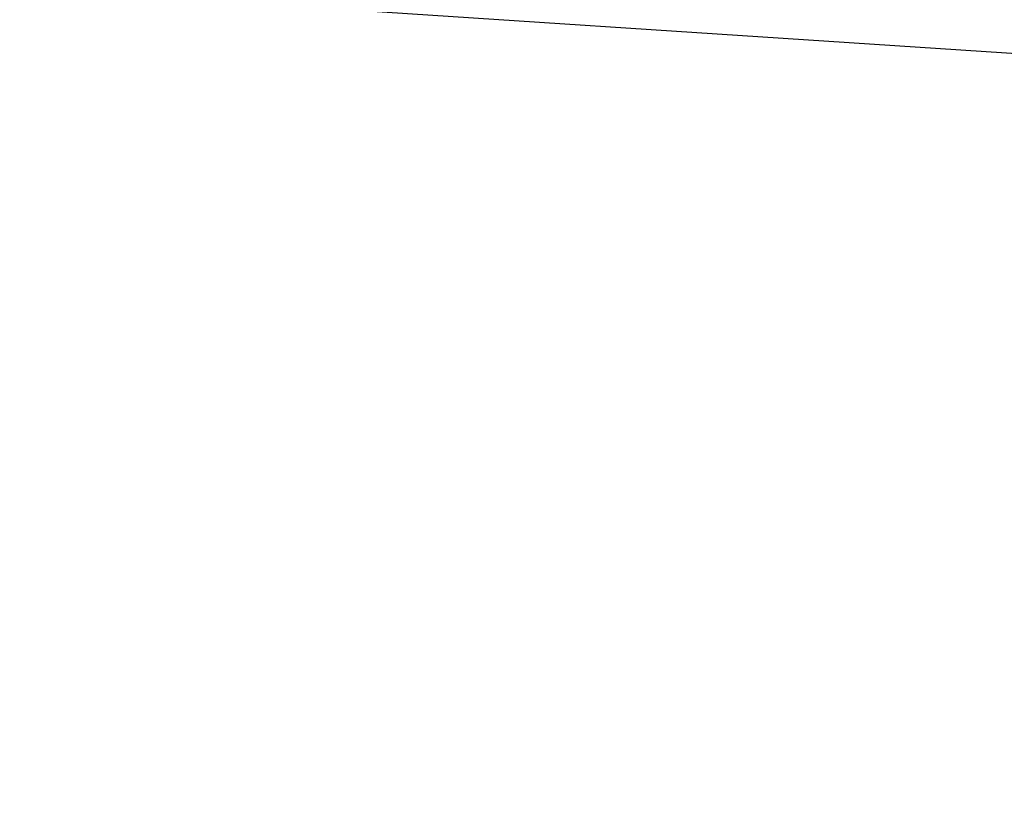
# Model space of a CAD drawing. Header units: millimetres. Extents: x 4605 to 4946, y -3016 to -2733.
# Tile 62 of 256: x 4653.037 to 4653.2, y -2979.051 to -2978.921. Entities that reach past the tile are written whole.
import ezdxf

# ---------------------------------------------------------------- set-up
doc = ezdxf.new("R2010")
doc.units = ezdxf.units.MM
doc.header["$MEASUREMENT"] = 0
doc.layers.add('Default', color=7, linetype='Continuous', true_color=0x000000)

msp = doc.modelspace()

# ---------------------------------------------------------------- linework, layer by layer
at = {"layer": 'Default'}
msp.add_line((4649.3993, -2978.67593, 482.4495), (4653.87164, -2978.97095, 482.04806), dxfattribs=at)
msp.add_open_spline([(4632.42584, -2960.74806, 202.67889), (4633.78275, -2960.75247, 202.98033), (4637.07898, -2960.77568, 203.71055), (4640.37389, -2960.8465, 204.43352), (4644.25409, -2960.97965, 205.2777), (4648.11289, -2961.16002, 206.11618), (4651.92242, -2961.51924, 206.93912), (4655.70535, -2962.0084, 207.75064), (4659.51555, -2962.63753, 208.55064), (4663.36225, -2963.49598, 209.34191), (4667.21878, -2964.44305, 210.13668), (4671.12691, -2965.49069, 210.93771), (4675.15945, -2966.58721, 211.77863), (4679.2656, -2967.62893, 212.65315), (4683.41173, -2968.60669, 213.55758), (4687.61488, -2969.38154, 214.52146), (4691.83634, -2970.0159, 215.51345), (4696.01404, -2970.50039, 216.52424), (4700.09339, -2970.78686, 217.54191), (4704.11927, -2971.02255, 218.54932), (4708.11396, -2971.20855, 219.54998), (4712.05723, -2971.33099, 220.5287), (4715.9804, -2971.43922, 221.4927), (4719.8876, -2971.53336, 222.44261), (4723.76776, -2971.62357, 223.35769), (4727.63682, -2971.72379, 224.25216), (4731.50278, -2971.83427, 225.12696), (4735.36763, -2971.96979, 225.96099), (4739.23451, -2972.12006, 226.77387), (4743.10345, -2972.28508, 227.56561), (4746.9788, -2972.48381, 228.31303), (4750.85851, -2972.70147, 229.03722), (4754.73903, -2972.93785, 229.73804), (4758.6296, -2973.22442, 230.38941), (4762.52949, -2973.54241, 231.01454), (4766.43029, -2973.89113, 231.61335), (4770.32275, -2974.33146, 232.15506), (4774.20616, -2974.83236, 232.66524), (4777.09117, -2975.25089, 233.02515), (4780.95696, -2975.97104, 233.45035), (4782.90975, -2976.39793, 233.64161), (4784.87958, -2976.86448, 233.82025), (4786.95047, -2977.39187, 233.98426), (4790.32284, -2978.20594, 234.203), (4793.95132, -2978.86144, 234.42058), (4796.54398, -2979.05064, 234.58944), (4799.21758, -2979.03077, 234.78359), (4801.15815, -2978.85966, 234.93727), (4803.60988, -2978.44217, 235.13951), (4805.97328, -2977.93369, 235.33461), (4808.7658, -2977.19135, 235.55576), (4810.82697, -2976.60238, 235.69185), (4812.79308, -2976.06822, 235.79996), (4814.73844, -2975.56738, 235.89477), (4818.57558, -2974.6839, 236.03562), (4821.42555, -2974.13671, 236.09116), (4825.2576, -2973.47957, 236.12686), (4829.1182, -2972.89564, 236.12309), (4833.0117, -2972.42881, 236.03474), (4836.90958, -2972.00552, 235.90128), (4840.80405, -2971.62652, 235.7211), (4844.69875, -2971.32004, 235.4454), (4848.59698, -2971.0417, 235.1207), (4852.49087, -2970.792, 234.74538), (4856.37397, -2970.6013, 234.26494), (4860.25034, -2970.44069, 233.72915), (4864.11565, -2970.31028, 233.13715), (4867.96042, -2970.24925, 232.42303), (4871.50742, -2970.22743, 231.69846), (4873.62064, -2970.23169, 231.2273), (4875.71411, -2970.27109, 230.69625), (4876.20579, -2970.28241, 230.5676)], degree=3, knots=[17.193887, 17.193887, 17.193887, 17.193887, 22.418107, 29.89081, 29.89081, 37.363512, 44.836215, 44.836215, 52.308917, 59.78162, 59.78162, 67.254322, 74.727024, 74.727024, 82.199727, 89.672429, 89.672429, 97.145132, 104.617834, 104.617834, 112.090537, 119.563239, 119.563239, 127.035941, 134.508644, 134.508644, 141.981346, 149.454049, 149.454049, 156.926751, 164.399454, 164.399454, 171.872156, 179.344859, 179.344859, 186.817561, 194.290263, 194.290263, 201.762966, 205.499317, 209.235668, 209.235668, 212.97202, 216.708371, 220.444722, 224.181073, 224.181073, 227.917424, 229.7856, 231.653776, 235.390127, 239.126478, 239.126478, 242.862829, 246.59918, 254.071883, 254.071883, 261.544585, 269.017288, 269.017288, 276.48999, 283.962693, 283.962693, 291.435395, 298.908098, 298.908098, 306.3808, 313.853502, 313.853502, 320.20542, 322.160556, 322.160556, 322.160556, 322.160556], dxfattribs=at)

doc.saveas('drawing.dxf')
